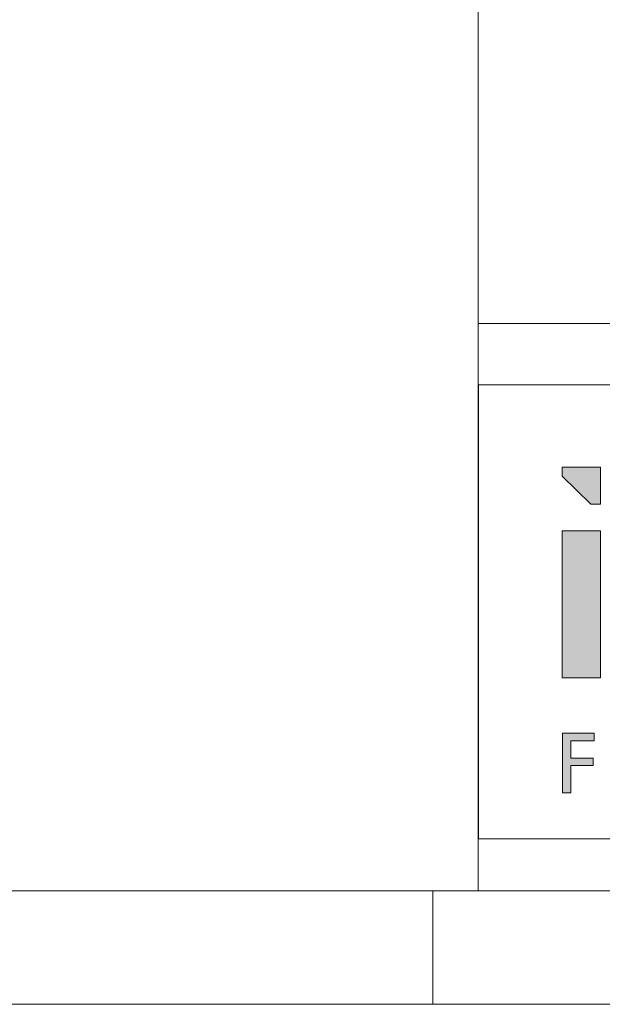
# Model space of a CAD drawing. Header units: millimetres. Extents: x 15 to 592, y 5 to 415.
# Tile 3 of 14: x 384 to 409, y 5 to 48. Entities that reach past the tile are written whole.
import ezdxf

# ---------------------------------------------------------------- set-up
doc = ezdxf.new("R2010")
doc.units = ezdxf.units.MM

# ---------------------------------------------------------------- blocks, each defined once
blk = doc.blocks.new('LOGO_sombreado')
at = {"linetype": 'Continuous'}
for points in [[(5.379, 14.745), (5.379, 16.368), (3.691, 16.368), (3.691, 15.977), (4.956, 14.745)], [(5.379, 13.567), (3.691, 13.567), (3.691, 7.09), (5.379, 7.09)], [(4.078, 4.32), (5.1, 4.32), (5.1, 4.651), (3.702, 4.651), (3.702, 2.023), (4.078, 2.023), (4.078, 3.22), (5.054, 3.22), (5.054, 3.551), (4.078, 3.551)], [(4.078, 4.32), (5.1, 4.32), (5.1, 4.651), (3.702, 4.651), (3.702, 2.023), (4.078, 2.023), (4.078, 3.22), (5.054, 3.22), (5.054, 3.551), (4.078, 3.551)]]:
    blk.add_hatch(color=7, dxfattribs=at).paths.add_polyline_path(points, flags=0)
at = {"color": 7, "linetype": 'Continuous', "lineweight": 18}
for p, q in [((0, 20), (0, 0)), ((0, 20), (72.5, 20)), ((3.691, 16.368), (3.691, 15.977)), ((5.379, 16.368), (3.691, 16.368)), ((5.379, 16.368), (5.379, 14.745)), ((3.691, 15.977), (4.956, 14.745)), ((4.956, 14.745), (5.379, 14.745)), ((3.691, 7.09), (3.691, 13.567)), ((3.691, 13.567), (5.379, 13.567)), ((5.379, 13.567), (5.379, 7.09)), ((5.379, 7.09), (3.691, 7.09)), ((3.702, 2.023), (3.702, 4.651)), ((3.702, 4.651), (5.1, 4.651)), ((3.702, 2.023), (3.702, 4.651)), ((5.1, 4.651), (5.1, 4.32)), ((4.078, 4.32), (4.078, 3.551)), ((5.1, 4.32), (4.078, 4.32)), ((4.078, 3.551), (5.054, 3.551)), ((5.054, 3.551), (5.054, 3.22)), ((5.054, 3.22), (4.078, 3.22)), ((4.078, 3.22), (4.078, 2.023)), ((4.078, 2.023), (3.702, 2.023)), ((0, 0), (72.5, 0))]:
    blk.add_line(p, q, dxfattribs=at)

msp = doc.modelspace()

# ---------------------------------------------------------------- linework, layer by layer
at = {"color": 7, "linetype": 'Continuous', "lineweight": 18}
for p, q in [((404, 55), (404, 10)), ((404, 35), (494, 35)), ((584, 10), (20, 10)), ((402, 10), (402, 5)), ((404, 10), (584, 10)), ((589, 5), (15, 5))]:
    msp.add_line(p, q, dxfattribs=at)

# ---------------------------------------------------------------- block references
at = {"color": 7, "linetype": 'Continuous'}
msp.add_blockref('LOGO_sombreado', (404.00963, 12.29796), dxfattribs=at)

doc.saveas('drawing.dxf')
